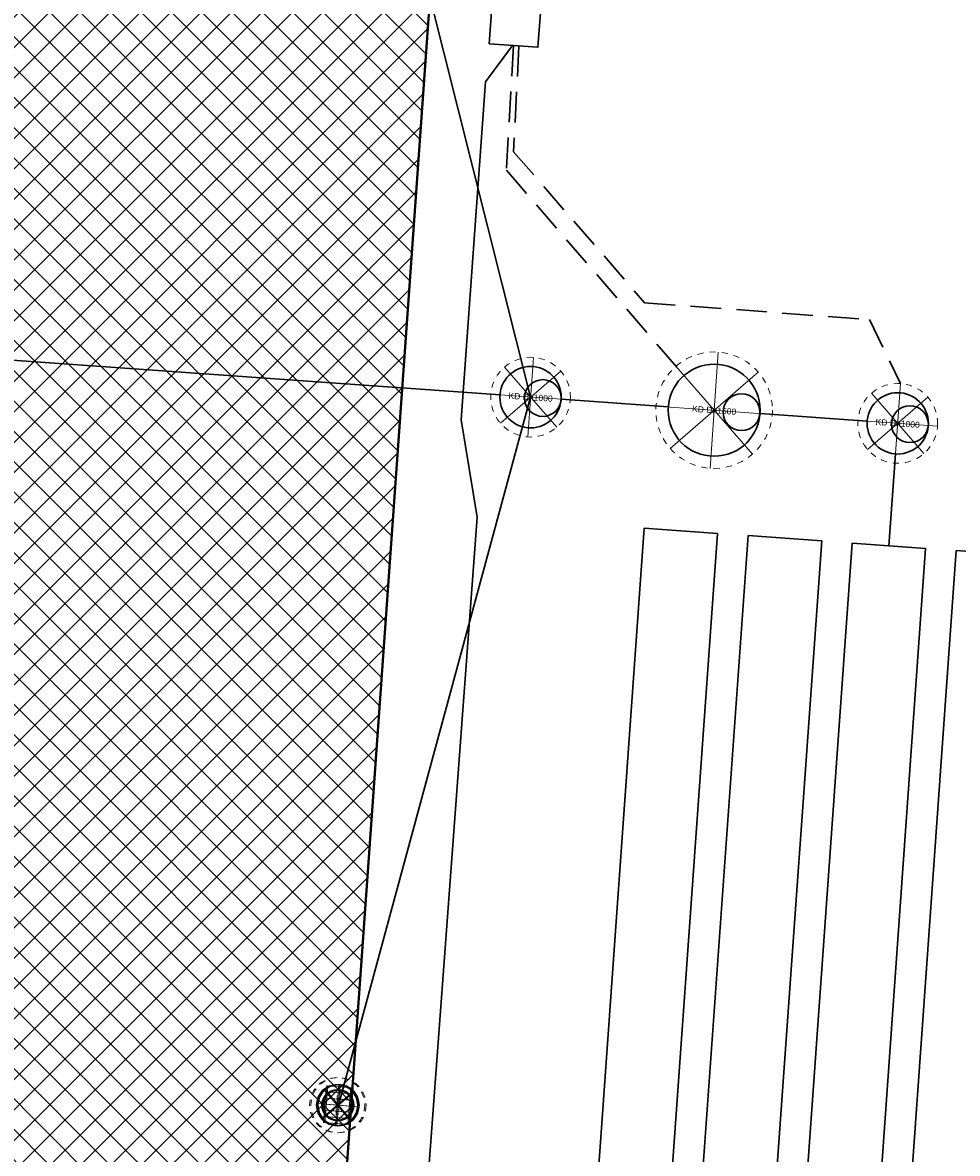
# Model space of a CAD drawing. Header units: metres. Extents: x 3 to 207, y 3 to 145.
# Tile 13 of 19: x 107 to 122, y 84 to 103. Entities that reach past the tile are written whole.
import ezdxf
from ezdxf.enums import TextEntityAlignment as Align

# ---------------------------------------------------------------- set-up
doc = ezdxf.new("R2010")
doc.units = ezdxf.units.M
doc.header["$MEASUREMENT"] = 0
doc.linetypes.add('( Dashed )', pattern=[0.75, 0.5, -0.25])
doc.linetypes.add('DASHEDX2', pattern=[1.5, 1, -0.5])
for name, color, linetype, lineweight in [('D_kraweznik_12cm', 7, 'Continuous', 40), ('D_obrzeze_5cm', 200, 'Continuous', 13), ('PRIMETECH - kan_deszcz_graw', 74, 'EST---KD---', 30), ('PRIMETECH - ukryta', 252, 'Continuous', 0), ('Teletechnika wewnętrzna', 30, 'Continuous', 0)]:
    doc.layers.add(name, color=color, linetype=linetype, lineweight=lineweight)
doc.layers.add('D_szraf_nawierzchnia_jezdnia_kostka', color=7, linetype='Continuous', lineweight=0, true_color=0xc0c0c0)
doc.styles.add('EST_SWK_1_500', font='arial.ttf', dxfattribs={"height": 0.8})
doc.styles.add('EST_SWK_1_500__', font='arial.ttf', dxfattribs={"height": 1})
doc.styles.get("Standard").update_dxf_attribs({"font": 'txt.shx'})
doc.linetypes.add('COMM_LINE', pattern='A,0.5,-0.15,["COMM  ",Standard,S=0.09,R=0,X=-0.1,Y=-0.05],-0.36', length=1.01)
doc.linetypes.add('EST---KD---', pattern='A,2.5,-0.22,["kd",EST_SWK_1_500__,S=1,R=0,X=0,Y=-0.36],-1.6', length=4.32)

# ---------------------------------------------------------------- blocks, each defined once
blk = doc.blocks.new('A$C698B30D1')
at = {"layer": 'PRIMETECH - kan_deszcz_graw', "linetype": 'Continuous', "lineweight": 13, "ltscale": 0.1}
blk.add_line((0.45, 0.115), (0.45, 0.785), dxfattribs=at)
at = {"layer": 'PRIMETECH - kan_deszcz_graw', "linetype": 'Continuous', "lineweight": 0, "ltscale": 0.1}
for p, q in [((0.15, 0.25), (0.15, 0.65)), ((0.15, 0.65), (0.75, 0.65)), ((0.687, 0.213), (0.213, 0.687)), ((0.213, 0.213), (0.687, 0.687)), ((0.25, 0.25), (0.25, 0.65)), ((0.35, 0.25), (0.35, 0.65)), ((0.45, 0.25), (0.45, 0.65)), ((0.55, 0.25), (0.55, 0.65)), ((0.65, 0.25), (0.65, 0.65)), ((0.75, 0.65), (0.75, 0.25)), ((0.115, 0.45), (0.785, 0.45)), ((0.75, 0.25), (0.15, 0.25))]:
    blk.add_line(p, q, dxfattribs=at)
at = {"layer": 'PRIMETECH - kan_deszcz_graw', "linetype": 'DASHEDX2', "lineweight": 13, "ltscale": 0.1}
blk.add_circle((0.45, 0.45), 0.45, dxfattribs=at)
at = {"layer": 'PRIMETECH - kan_deszcz_graw', "linetype": 'Continuous', "ltscale": 0.1}
for radius in [0.335, 0.25]:
    blk.add_circle((0.45, 0.45), radius, dxfattribs=at)
at = {"layer": 'PRIMETECH - ukryta', "style": 'EST_SWK_1_500'}
blk.add_text('KD Dn500', height=0.05, dxfattribs=at).set_placement((0.45, 0.45), align=Align.MIDDLE_CENTER)
blk = doc.blocks.new('A$C698B4470')
at = {"layer": 'PRIMETECH - kan_deszcz_graw', "color": 7, "linetype": 'Continuous', "lineweight": 0}
for p, q in [((0.95, 0), (0.95, 1.9)), ((1.622, 0.278), (0.278, 1.622)), ((0.278, 0.278), (1.622, 1.622)), ((0, 0.95), (1.9, 0.95))]:
    blk.add_line(p, q, dxfattribs=at)
at = {"layer": 'PRIMETECH - kan_deszcz_graw', "color": 7, "linetype": 'DASHEDX2', "lineweight": 13, "ltscale": 0.1}
blk.add_circle((0.95, 0.95), 0.95, dxfattribs=at)
at = {"layer": 'PRIMETECH - kan_deszcz_graw', "color": 7, "linetype": 'Continuous'}
for centre, radius in [((0.95, 0.95), 0.75), ((1.398, 0.95), 0.3)]:
    blk.add_circle(centre, radius, dxfattribs=at)
at = {"layer": 'PRIMETECH - kan_deszcz_graw', "color": 7, "style": 'EST_SWK_1_500'}
blk.add_text('KD Dn1500', height=0.1, dxfattribs=at).set_placement((0.95, 0.95), align=Align.MIDDLE_CENTER)
blk = doc.blocks.new('A$C698B3747')
at = {"layer": 'PRIMETECH - kan_deszcz_graw', "color": 7, "linetype": 'Continuous', "lineweight": 0}
for p, q in [((0.65, 0), (0.65, 1.3)), ((1.11, 0.19), (0.19, 1.11)), ((0.19, 0.19), (1.11, 1.11)), ((0, 0.65), (1.3, 0.65))]:
    blk.add_line(p, q, dxfattribs=at)
at = {"layer": 'PRIMETECH - kan_deszcz_graw', "color": 7, "linetype": 'DASHEDX2', "lineweight": 13, "ltscale": 0.1}
blk.add_circle((0.65, 0.65), 0.65, dxfattribs=at)
at = {"layer": 'PRIMETECH - kan_deszcz_graw', "color": 7, "linetype": 'Continuous'}
for centre, radius in [((0.65, 0.65), 0.5), ((0.85, 0.65), 0.3)]:
    blk.add_circle(centre, radius, dxfattribs=at)
at = {"layer": 'PRIMETECH - kan_deszcz_graw', "color": 7, "linetype": 'Continuous', "style": 'EST_SWK_1_500'}
blk.add_text('KD Dn1000', height=0.1, dxfattribs=at).set_placement((0.65, 0.65), align=Align.MIDDLE_CENTER)
blk = doc.blocks.new('A$C699C70D6')
at = {"layer": 'PRIMETECH - kan_deszcz_graw', "color": 7, "linetype": 'Continuous', "lineweight": 30}
for p, q in [((-5.222, 7.19), (-5.137, 8.387)), ((-5.137, 8.387), (6.833, 7.533)), ((6.833, 7.533), (6.747, 6.336)), ((6.747, 6.336), (-5.222, 7.19)), ((-5.343, 5.494), (-5.258, 6.691)), ((-5.258, 6.691), (6.712, 5.837)), ((6.712, 5.837), (6.626, 4.64)), ((6.626, 4.64), (-5.343, 5.494)), ((-5.464, 3.798), (-5.379, 4.995)), ((-5.379, 4.995), (6.591, 4.142)), ((6.591, 4.142), (6.505, 2.945)), ((6.505, 2.945), (-5.464, 3.798)), ((-5.585, 2.103), (-5.5, 3.3)), ((-5.5, 3.3), (6.47, 2.446)), ((6.47, 2.446), (6.385, 1.249)), ((6.385, 1.249), (-5.585, 2.103)), ((-5.706, 0.407), (-5.621, 1.604)), ((-5.621, 1.604), (6.349, 0.75)), ((6.349, 0.75), (6.264, -0.447)), ((6.264, -0.447), (-5.706, 0.407)), ((-5.827, -1.289), (-5.742, -0.092)), ((-5.742, -0.092), (6.228, -0.945)), ((6.228, -0.945), (6.143, -2.142)), ((6.143, -2.142), (-5.827, -1.289))]:
    blk.add_line(p, q, dxfattribs=at)
at = {"layer": 'PRIMETECH - kan_deszcz_graw', "color": 7, "linetype": 'Continuous', "lineweight": 30, "flags": 128}
for points in [[(-5.208, 7.389), (-5.707, 7.425), (-5.771, 6.527), (-5.272, 6.491)], [(-5.329, 5.693), (-5.828, 5.729), (-5.892, 4.831), (-5.393, 4.796)], [(-5.45, 3.998), (-5.949, 4.033), (-6.013, 3.136), (-5.514, 3.1)], [(-5.571, 2.302), (-6.07, 2.338), (-6.134, 1.44), (-5.635, 1.404)], [(-5.692, 0.606), (-6.19, 0.642), (-6.254, -0.256), (-5.756, -0.291)]]:
    blk.add_lwpolyline(points, dxfattribs=at)

msp = doc.modelspace()

# ---------------------------------------------------------------- hatches: boundary and pattern name
at = {"layer": 'D_szraf_nawierzchnia_jezdnia_kostka'}
h = msp.add_hatch(dxfattribs=at)
h.set_pattern_fill('CROSSHATCH', color=256, style=0, pattern_type=2)
h.set_pattern_definition([(45, (73.8006, 100.28703), (-0.2474874, 0.2474874), []), (315, (73.8006, 100.28703), (0.2474874, 0.2474874), [])])
h.paths.add_polyline_path([(49.239, 85.431, -0.414214), (52.445, 88.21), (55.437, 87.997), (57.931, 87.819), (60.424, 87.641), (62.918, 87.463), (69.402, 87.001), (85.094, 85.882), (90.502, 85.497), (94.344, 85.223, -0.414214), (96.196, 83.085), (95.677, 75.795), (111.639, 74.656), (114.705, 117.664), (98.746, 118.802), (97.75, 104.838, -0.414214), (96.681, 103.911), (95.684, 103.982, -0.414214), (94.758, 105.051), (90.768, 105.336), (86.778, 105.62), (82.788, 105.904), (78.798, 106.189), (74.808, 106.473), (70.818, 106.758), (66.828, 107.042), (62.838, 107.327), (58.848, 107.611), (54.859, 107.896), (54.815, 107.279, -0.414214), (53.212, 105.889), (47.767, 106.277), (40.736, 106.779), (38.907, 81.139), (48.859, 80.435), (49.087, 83.437)])

# ---------------------------------------------------------------- linework, layer by layer
at = {"layer": 'D_kraweznik_12cm'}
msp.add_line((111.639, 74.656), (114.705, 117.664), dxfattribs=at)
at = {"layer": 'D_obrzeze_5cm'}
msp.add_line((111.639, 74.656), (114.705, 117.664), dxfattribs=at)
at = {"layer": 'D_szraf_nawierzchnia_jezdnia_kostka', "flags": 128}
msp.add_lwpolyline([(90.502, 85.497), (94.344, 85.223, -0.414214), (96.196, 83.085), (95.677, 75.795), (111.639, 74.656), (114.705, 117.664), (98.746, 118.802), (97.75, 104.838, -0.414214), (96.681, 103.911), (95.684, 103.982, -0.414214), (94.758, 105.051), (90.768, 105.336)], format="xyb", dxfattribs=at)
at = {"layer": 'PRIMETECH - kan_deszcz_graw', "linetype": 'EST---KD---', "ltscale": 0.5}
for p, q in [((115.299, 96.478), (113.479, 103.715)), ((112.167, 84.934), (115.299, 96.478)), ((117.543, 96.318), (115.797, 96.443)), ((120.785, 96.087), (119.039, 96.211)), ((121.141, 94.056), (121.248, 95.553))]:
    msp.add_line(p, q, dxfattribs=at)
msp.add_lwpolyline([(114.8, 96.514), (94.454, 97.964)], dxfattribs=at)
at = {"layer": 'Teletechnika wewnętrzna', "linetype": 'COMM_LINE', "lineweight": 30, "ltscale": 4}
for points in [[(114.621, 102.241), (114.711, 103.438), (115.508, 103.378), (115.419, 102.182), (114.621, 102.241)], [(115.003, 102.213), (114.566, 101.622), (114.166, 96.106), (114.429, 94.521), (113.523, 82.37)]]:
    msp.add_lwpolyline(points, dxfattribs=at)
at = {"layer": 'Teletechnika wewnętrzna', "linetype": '( Dashed )', "lineweight": 30}
for points in [[(115.02, 102.211), (114.904, 100.179), (117.8, 96.832)], [(115.108, 102.205), (115.022, 100.479), (117.158, 98.018), (120.821, 97.742), (121.33, 96.7)]]:
    msp.add_lwpolyline(points, dxfattribs=at)

# ---------------------------------------------------------------- block references
at = {"layer": 'PRIMETECH - kan_deszcz_graw', "linetype": 'Continuous', "lineweight": 0}
for name, p, rotation in [('A$C698B3747', (114.604, 95.876), 355.9215772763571), ('A$C698B4470', (117.276, 95.385), 355.9215772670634), ('A$C698B3747', (120.589, 95.449), 355.9215772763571), ('A$C699C70D6', (124.684, 87.508), 90.00000003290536), ('A$C698B30D1', (112.556, 84.448), 85.14837617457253), ('A$C698B30D1', (112.577, 84.448), 85.14837617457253)]:
    msp.add_blockref(name, p, dxfattribs=dict(at, rotation=rotation))

doc.saveas('drawing.dxf')
